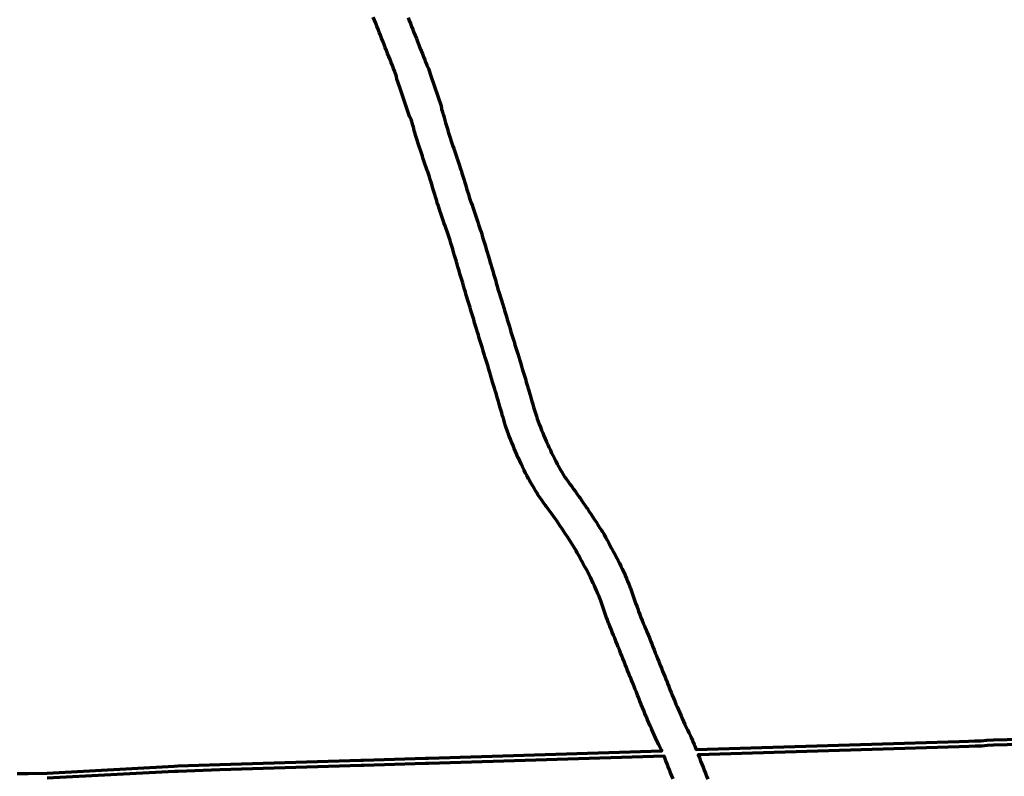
# Model space of a CAD drawing. Header units: metres. Extents: x 98902 to 136161, y 449037 to 499677.
# Tile 29 of 200: x 108421 to 110256, y 487359 to 488768. Entities that reach past the tile are written whole.
import ezdxf

# ---------------------------------------------------------------- set-up
doc = ezdxf.new("R2010")
doc.units = ezdxf.units.M
doc.layers.add('B-WE-OG-INFO_EIS VOORZORGSMAATREGEL-GV', color=7, linetype='Continuous', lineweight=70, true_color=0xfa194b)

msp = doc.modelspace()

# ---------------------------------------------------------------- linework, layer by layer
at = {"layer": 'B-WE-OG-INFO_EIS VOORZORGSMAATREGEL-GV', "flags": 128}
for points in [[(108416.1, 487364), (108428.5, 487364), (108428.5, 487364), (108428.6, 487364), (108429.9, 487363.9), (108430.5, 487364), (108431, 487364), (108431.2, 487364), (108431.3, 487364), (108431.5, 487364.1), (108432.8, 487363.9), (108433.5, 487364.1), (108433.8, 487364), (108434, 487364.1), (108435, 487364), (108435.5, 487364.1), (108436.4, 487364), (108436.9, 487364.1), (108472, 487365.1), (108708.9, 487377.8), (108715.8, 487378.2), (108793.8, 487380.8), (109056.8, 487389), (109061.8, 487389.2), (109176.9, 487392.8), (109183, 487393), (109617.4, 487406.6), (109616.6, 487408.2), (109614, 487413.6), (109611.3, 487419), (109611.3, 487419), (109608.7, 487424.5), (109608.6, 487424.9), (109608.4, 487425.2), (109605.9, 487430.7), (109605.8, 487430.8), (109605.8, 487430.8), (109603.3, 487436.3), (109600.8, 487441.9), (109598.4, 487447.4), (109598.3, 487447.5), (109598.2, 487447.7), (109595.8, 487453.2), (109595.8, 487453.2), (109595.8, 487453.2), (109593.4, 487458.8), (109591, 487464.3), (109591, 487464.3), (109588.6, 487469.9), (109588.5, 487470.1), (109588.4, 487470.3), (109586, 487475.9), (109586, 487475.9), (109583.7, 487481.5), (109581.4, 487487.1), (109581.4, 487487.2), (109581.3, 487487.3), (109579, 487492.9), (109579, 487493.2), (109578.8, 487493.4), (109576.7, 487499.1), (109576.7, 487499.1), (109574.5, 487504.7), (109574.5, 487504.7), (109572.4, 487510.2), (109570.2, 487515.6), (109568, 487520.9), (109565.7, 487526.5), (109565.7, 487526.5), (109563.4, 487532.1), (109563.4, 487532.1), (109563.4, 487532.2), (109561.1, 487537.8), (109561.1, 487537.8), (109561.1, 487537.8), (109558.8, 487543.4), (109558.8, 487543.5), (109558.7, 487543.6), (109558.2, 487545), (109558.2, 487545), (109558.1, 487545.1), (109555.9, 487550.5), (109553.8, 487556), (109553.8, 487556), (109553.8, 487556.1), (109551.6, 487561.6), (109551.6, 487561.6), (109551.6, 487561.6), (109549.4, 487567.1), (109547.2, 487572.6), (109547.2, 487572.6), (109545, 487578.1), (109545, 487578.1), (109542.9, 487583.4), (109542.9, 487583.4), (109540.7, 487588.8), (109538.5, 487594.3), (109538.5, 487594.3), (109536.3, 487599.7), (109534.1, 487605.1), (109531.9, 487610.5), (109529.7, 487615.9), (109529.7, 487615.9), (109527.4, 487621.4), (109527.4, 487621.5), (109527.3, 487621.6), (109525.1, 487627.1), (109525.1, 487627.2), (109525, 487627.3), (109522.8, 487632.8), (109520.6, 487638.3), (109520.6, 487638.3), (109518.5, 487643.8), (109518.4, 487644.1), (109518.3, 487644.3), (109516.2, 487649.9), (109516.1, 487650.2), (109516, 487650.4), (109514, 487656), (109512.1, 487661.6), (109510.1, 487667.1), (109510.1, 487667.2), (109508.2, 487672.7), (109508.2, 487672.7), (109506.2, 487678.3), (109504.2, 487683.9), (109502.4, 487689), (109500.7, 487693.6), (109498.5, 487698.5), (109498.5, 487698.5), (109496.2, 487704), (109494, 487709.2), (109491.9, 487713.9), (109489.5, 487718.8), (109486.9, 487724.1), (109484.4, 487729.5), (109482, 487734.4), (109479.6, 487739), (109476.8, 487744), (109476.8, 487744), (109474, 487749.2), (109471.2, 487754.4), (109471.2, 487754.4), (109468.4, 487759.6), (109468.4, 487759.7), (109468.3, 487759.8), (109465.6, 487765), (109465.6, 487765), (109465.6, 487765), (109462.8, 487770.2), (109460, 487775.3), (109457.7, 487779.7), (109455, 487784), (109455, 487784), (109455, 487784), (109454.4, 487785), (109451.3, 487789.8), (109451.3, 487789.8), (109448, 487794.8), (109444.7, 487799.9), (109444.7, 487799.9), (109441.4, 487804.9), (109438.2, 487809.8), (109434.9, 487814.8), (109431.6, 487819.9), (109431.6, 487819.9), (109428.3, 487824.7), (109425, 487829.6), (109421.6, 487834.6), (109421.6, 487834.6), (109418.2, 487839.5), (109418.2, 487839.5), (109415.2, 487843.9), (109412, 487848.3), (109408.4, 487853.1), (109408.4, 487853.1), (109404.7, 487858), (109404.7, 487858), (109404.7, 487858), (109401.1, 487862.8), (109400.9, 487863.2), (109400.6, 487863.5), (109397.1, 487868.5), (109393.7, 487873.4), (109390.2, 487878.3), (109390.2, 487878.3), (109390.2, 487878.4), (109386.7, 487883.3), (109386.3, 487884.2), (109385.6, 487885), (109382.5, 487890.2), (109379.3, 487895.4), (109376.2, 487900.5), (109373.1, 487905.7), (109372.8, 487906.5), (109372.3, 487907.1), (109369.4, 487912.4), (109369.4, 487912.7), (109369.2, 487912.9), (109366.4, 487918.3), (109363.7, 487923.7), (109361, 487929.1), (109360.9, 487929.3), (109360.7, 487929.5), (109358.1, 487935), (109358, 487935.3), (109357.8, 487935.6), (109355.3, 487941), (109352.7, 487946.5), (109352.7, 487946.5), (109350.2, 487952), (109350.2, 487952.2), (109350.1, 487952.3), (109347.6, 487957.9), (109347.5, 487958.1), (109347.4, 487958.3), (109345, 487963.8), (109342.6, 487969.4), (109340.3, 487975), (109340.3, 487975), (109340.2, 487975.1), (109337.9, 487980.7), (109337.8, 487981), (109337.6, 487981.3), (109335.4, 487986.9), (109333.2, 487992.6), (109333.2, 487992.6), (109330.9, 487998.2), (109330.9, 487998.7), (109330.6, 487999.1), (109328.6, 488004.8), (109328.5, 488005.4), (109328.1, 488006), (109326.4, 488011.8), (109324.6, 488017.6), (109322.8, 488023.4), (109322.8, 488023.4), (109322.8, 488023.5), (109321, 488029.3), (109321, 488029.5), (109320.9, 488029.7), (109319.2, 488035.5), (109319.2, 488035.5), (109317.6, 488041.4), (109315.9, 488047.2), (109315.9, 488047.2), (109314.3, 488052.8), (109312.6, 488058.5), (109312.6, 488058.5), (109310.9, 488064.3), (109309.2, 488070.1), (109309.2, 488070.1), (109307.5, 488075.7), (109307.5, 488075.7), (109305.7, 488081.5), (109305.7, 488081.5), (109304, 488087.3), (109302.2, 488093), (109302.2, 488093.1), (109302.2, 488093.1), (109300.5, 488098.8), (109300.5, 488099), (109300.4, 488099.1), (109298.7, 488104.9), (109297, 488110.7), (109297, 488110.7), (109295.3, 488116.5), (109295.3, 488116.5), (109293.7, 488122), (109292, 488127.5), (109290.2, 488133.3), (109288.4, 488139), (109288.4, 488139.1), (109288.4, 488139.1), (109286.6, 488144.8), (109286.6, 488144.9), (109286.5, 488144.9), (109284.7, 488150.7), (109284.7, 488150.7), (109284.3, 488152.1), (109282.6, 488157.8), (109280.8, 488163.5), (109279.1, 488169.2), (109277.3, 488174.9), (109275.6, 488180.6), (109273.8, 488186.2), (109273.8, 488186.3), (109273.8, 488186.3), (109272.1, 488192), (109272, 488192.1), (109272, 488192.3), (109270.3, 488198), (109268.6, 488203.7), (109266.9, 488209.4), (109266.9, 488209.4), (109265.3, 488215), (109263.6, 488220.5), (109263.6, 488220.5), (109261.9, 488226.1), (109260.1, 488231.8), (109258.4, 488237.3), (109258.4, 488237.4), (109256.6, 488243), (109256.6, 488243), (109254.8, 488248.7), (109254.8, 488249.1), (109254.6, 488249.6), (109253, 488255.1), (109251.4, 488260.7), (109249.8, 488266.2), (109249.8, 488266.3), (109249.7, 488266.3), (109248.1, 488272), (109246.4, 488277.7), (109244.7, 488283.5), (109244.7, 488283.5), (109243, 488289.1), (109243, 488289.1), (109241.4, 488294.8), (109241.3, 488294.8), (109239.7, 488300.4), (109239.7, 488300.4), (109238, 488306.1), (109236.3, 488311.8), (109236.3, 488311.8), (109236.3, 488311.9), (109234.6, 488317.6), (109232.9, 488323.3), (109232.9, 488323.3), (109231.2, 488329), (109231.2, 488329), (109231.2, 488329), (109229.5, 488334.7), (109229.5, 488334.7), (109229.5, 488334.7), (109227.8, 488340.4), (109227.8, 488340.4), (109226.1, 488346.1), (109224.5, 488351.6), (109222.9, 488356.8), (109221.1, 488362.1), (109219.2, 488367.7), (109217.3, 488373.3), (109215.5, 488378.7), (109213.5, 488384.2), (109213.5, 488384.3), (109213.5, 488384.3), (109211.6, 488389.9), (109211.5, 488390.2), (109211.4, 488390.4), (109209.5, 488396), (109207.8, 488401.4), (109205.9, 488406.7), (109203.9, 488412.2), (109203.9, 488412.4), (109203.8, 488412.6), (109201.9, 488418.2), (109201.9, 488418.4), (109201.8, 488418.6), (109199.9, 488424.3), (109199.9, 488424.4), (109199.8, 488424.6), (109198, 488430.2), (109198, 488430.3), (109198, 488430.3), (109196.3, 488435.9), (109196.2, 488436.2), (109196.1, 488436.4), (109194.4, 488442.1), (109194.4, 488442.2), (109194.4, 488442.2), (109192.8, 488447.8), (109191.1, 488453.3), (109189.4, 488459), (109189.4, 488459), (109187.6, 488464.7), (109187.6, 488464.9), (109187.5, 488465.1), (109186, 488470.2), (109184.4, 488475.2), (109182.5, 488480.6), (109182.5, 488480.6), (109180.6, 488486.2), (109180.5, 488486.6), (109180.4, 488486.9), (109178.6, 488492.4), (109176.8, 488497.6), (109174.9, 488503.2), (109173, 488508.8), (109173, 488508.8), (109171.5, 488513.3), (109171.4, 488513.4), (109171.4, 488513.5), (109169.5, 488519.2), (109169.5, 488519.3), (109169.4, 488519.4), (109167.6, 488525.1), (109166.1, 488529.6), (109164.3, 488535.3), (109164.3, 488535.4), (109164.2, 488535.5), (109162.4, 488541.1), (109162.4, 488541.3), (109162.3, 488541.4), (109160.6, 488547.1), (109158.8, 488552.8), (109157.1, 488558.5), (109157.1, 488558.8), (109156.9, 488559.2), (109155.3, 488564.9), (109155.3, 488565.3), (109155.1, 488565.8), (109153.7, 488571.3), (109152.5, 488575.9), (109151.6, 488578.6), (109151.6, 488578.6), (109150.4, 488582.1), (109149.9, 488583.4), (109147.9, 488586.8), (109147.8, 488587.3), (109147.5, 488587.7), (109129.3, 488641.8), (109129.3, 488641.8), (109124, 488657.3), (109124, 488657.6), (109123.4, 488661.4), (109123.2, 488662.4), (109122, 488665.6), (109120.7, 488669), (109120.7, 488669), (109119.8, 488671.2), (109119.8, 488671.2), (109117.6, 488676.8), (109115.4, 488682.5), (109113.2, 488688.1), (109111, 488693.8), (109108.7, 488699.4), (109108.7, 488699.4), (109106.5, 488705.1), (109104.3, 488710.7), (109102.1, 488716.4), (109099.9, 488722), (109097.7, 488727.7), (109095.4, 488733.4), (109093.2, 488739), (109091, 488744.7), (109088.8, 488750.3), (109086.6, 488756), (109084.4, 488761.6), (109084.4, 488761.6), (109082.2, 488767.3), (109082.1, 488767.3), (109079.9, 488772.9)], [(109144.7, 488772.2), (109146.9, 488766.6), (109149.1, 488760.9), (109149.1, 488760.9), (109151.3, 488755.3), (109153.5, 488749.6), (109155.7, 488743.9), (109158, 488738.3), (109160.2, 488732.6), (109162.4, 488727), (109162.4, 488727), (109164.6, 488721.3), (109166.8, 488715.7), (109169, 488710), (109171.3, 488704.4), (109173.5, 488698.7), (109175.7, 488693), (109176.5, 488690.9), (109176.5, 488690.9), (109177.9, 488687.3), (109178, 488687), (109178.1, 488686.8), (109179.5, 488683.1), (109180.6, 488680.7), (109182.2, 488678), (109182.3, 488677.5), (109182.5, 488677.1), (109187.8, 488661.6), (109187.8, 488661.6), (109187.8, 488661.6), (109206.1, 488607.5), (109206.1, 488607.1), (109206.8, 488602.8), (109207.2, 488601.4), (109208.4, 488597.9), (109208.4, 488597.8), (109208.4, 488597.8), (109209.7, 488594), (109209.8, 488593.1), (109210.2, 488592.2), (109211.8, 488586.4), (109211.8, 488586.2), (109211.9, 488586), (109213.2, 488580.6), (109214.6, 488575.7), (109216.2, 488570.4), (109218, 488564.7), (109219.6, 488559.2), (109221.4, 488553.7), (109223.2, 488548.1), (109224.6, 488543.6), (109224.6, 488543.6), (109226.4, 488538.1), (109228.3, 488532.6), (109229.7, 488528.3), (109231.7, 488522.7), (109233.6, 488517.1), (109233.6, 488516.9), (109233.7, 488516.8), (109235.6, 488511.1), (109235.6, 488511), (109235.7, 488510.8), (109237.4, 488505.5), (109239.2, 488500.2), (109241.2, 488494.6), (109241.2, 488494.4), (109241.3, 488494.2), (109243.2, 488488.5), (109243.3, 488487.9), (109243.5, 488487.5), (109245.1, 488481.9), (109246.8, 488476.4), (109246.8, 488476.4), (109248.5, 488470.7), (109250.2, 488465), (109250.2, 488464.9), (109250.3, 488464.8), (109252, 488459.1), (109252, 488459.1), (109253.6, 488453.6), (109255.3, 488448.2), (109255.3, 488448.2), (109257, 488442.7), (109258.7, 488437.4), (109260.6, 488432.1), (109262.5, 488426.7), (109262.5, 488426.7), (109262.5, 488426.6), (109264.5, 488421), (109264.5, 488420.7), (109264.7, 488420.5), (109266.5, 488414.8), (109268.3, 488409.4), (109270.2, 488404.1), (109270.2, 488404.1), (109272.1, 488398.5), (109272.2, 488398.3), (109272.2, 488398.2), (109274.1, 488392.6), (109274.1, 488392.5), (109274.2, 488392.5), (109276.1, 488386.8), (109278, 488381.2), (109278, 488381.2), (109279.9, 488375.5), (109279.9, 488375.2), (109280.1, 488374.9), (109281.8, 488369.2), (109281.8, 488369), (109281.9, 488368.8), (109283.6, 488363.1), (109285.3, 488357.4), (109287, 488351.7), (109287, 488351.7), (109288.7, 488346.1), (109288.7, 488346.1), (109290.4, 488340.4), (109290.4, 488340.4), (109292.1, 488334.7), (109293.8, 488329), (109293.8, 488329), (109295.5, 488323.3), (109295.5, 488323.3), (109295.5, 488323.3), (109297.2, 488317.6), (109297.2, 488317.6), (109297.2, 488317.5), (109298.9, 488311.8), (109298.9, 488311.8), (109300.6, 488306.1), (109300.6, 488306.1), (109300.6, 488306.1), (109302.3, 488300.4), (109302.3, 488300.4), (109302.3, 488300.4), (109303.9, 488294.7), (109303.9, 488294.7), (109305.6, 488289), (109307.3, 488283.3), (109309, 488277.7), (109309, 488277.5), (109309.1, 488277.4), (109310.7, 488271.7), (109310.7, 488271.6), (109310.7, 488271.5), (109312.2, 488266.2), (109313.9, 488261), (109313.9, 488261), (109313.9, 488260.9), (109315.7, 488255.3), (109315.7, 488255.2), (109315.7, 488255.1), (109317.4, 488249.5), (109317.4, 488249.5), (109319.2, 488243.8), (109320.9, 488238.1), (109321, 488238.1), (109321, 488238), (109322.7, 488232.3), (109322.7, 488232.2), (109322.8, 488232.1), (109324.5, 488226.3), (109326.2, 488220.6), (109327.8, 488214.9), (109329.5, 488209.4), (109331.2, 488203.9), (109331.2, 488203.9), (109332.9, 488198.2), (109334.7, 488192.5), (109336.4, 488186.8), (109338.2, 488181.2), (109339.9, 488175.5), (109341.7, 488169.8), (109341.7, 488169.8), (109342.1, 488168.4), (109343.8, 488162.7), (109343.8, 488162.7), (109345.6, 488157), (109345.6, 488157), (109347.4, 488151.2), (109347.4, 488151.2), (109349.2, 488145.4), (109351, 488139.7), (109351.1, 488139.4), (109351.2, 488139.2), (109352.9, 488133.4), (109352.9, 488133.4), (109352.9, 488133.3), (109354.6, 488127.6), (109354.6, 488127.6), (109356.3, 488121.8), (109358, 488116.1), (109359.7, 488110.4), (109359.7, 488110.4), (109361.4, 488104.6), (109363.2, 488098.9), (109363.2, 488098.9), (109364.9, 488093.1), (109364.9, 488093), (109365, 488092.9), (109366.7, 488087.1), (109366.7, 488087.1), (109366.7, 488087.1), (109368.4, 488081.3), (109370.1, 488075.5), (109370.1, 488075.5), (109371.8, 488069.7), (109371.9, 488069.6), (109371.9, 488069.5), (109373.6, 488063.7), (109373.6, 488063.7), (109373.6, 488063.6), (109375.2, 488057.8), (109376.9, 488052), (109376.9, 488052), (109378.5, 488046.4), (109380.1, 488041), (109381.9, 488035.3), (109381.9, 488035.3), (109383.7, 488029.5), (109385.3, 488024.4), (109386.9, 488019.8), (109389, 488014.6), (109391.2, 488009), (109391.2, 488009), (109393.3, 488003.7), (109395.5, 487998.4), (109395.5, 487998.4), (109397.8, 487993), (109400.2, 487987.5), (109402.5, 487982.1), (109404.8, 487977), (109407.2, 487971.7), (109407.2, 487971.7), (109409.8, 487966.2), (109409.8, 487966.2), (109412.1, 487961), (109414.5, 487956.1), (109417.2, 487950.9), (109417.2, 487950.9), (109419.9, 487945.5), (109422.5, 487940.4), (109424.8, 487936.1), (109427.6, 487931.6), (109430.7, 487926.4), (109433.8, 487921.2), (109433.8, 487921.2), (109436.4, 487916.9), (109439.3, 487912.9), (109439.3, 487912.9), (109442.7, 487907.9), (109446.2, 487903), (109449.5, 487898.4), (109452.8, 487893.9), (109452.8, 487893.9), (109456.4, 487889.1), (109460, 487884.2), (109463.7, 487879.4), (109463.9, 487878.8), (109464.4, 487878.4), (109467.8, 487873.4), (109467.8, 487873.4), (109467.8, 487873.3), (109471.2, 487868.3), (109474.6, 487863.3), (109478, 487858.3), (109478.1, 487858.2), (109478.2, 487858), (109481.6, 487853), (109481.6, 487853), (109481.6, 487853), (109484.9, 487847.9), (109488.3, 487842.9), (109488.3, 487842.9), (109488.3, 487842.8), (109491.6, 487837.8), (109491.7, 487837.7), (109491.7, 487837.6), (109495, 487832.6), (109495, 487832.6), (109498.3, 487827.5), (109498.3, 487827.5), (109501.6, 487822.4), (109501.6, 487822.4), (109501.6, 487822.4), (109504.9, 487817.4), (109505, 487817), (109505.3, 487816.8), (109506.1, 487815.5), (109506.1, 487815.5), (109509.2, 487810.5), (109509.4, 487809.7), (109510, 487809), (109512.8, 487803.8), (109512.8, 487803.7), (109512.9, 487803.7), (109515.7, 487798.4), (109518.5, 487793.2), (109518.5, 487793.2), (109521.2, 487788.1), (109524, 487783), (109526.8, 487777.8), (109529.6, 487772.6), (109532.4, 487767.4), (109532.5, 487767.2), (109532.6, 487767), (109535.4, 487761.8), (109535.5, 487761.3), (109535.8, 487760.9), (109538.4, 487755.6), (109540.9, 487750.3), (109543.5, 487745), (109543.5, 487745), (109546.1, 487739.7), (109546.2, 487739.2), (109546.5, 487738.8), (109548.9, 487733.4), (109549, 487733.2), (109549.1, 487733), (109551.4, 487727.6), (109553.7, 487722.1), (109556, 487716.7), (109556.2, 487716.1), (109556.4, 487715.7), (109558.6, 487710.2), (109558.7, 487709.7), (109558.9, 487709.3), (109560.8, 487703.8), (109562.8, 487698.2), (109564.8, 487692.6), (109564.8, 487692.6), (109564.8, 487692.6), (109566.7, 487687), (109566.7, 487687), (109566.7, 487687), (109568.7, 487681.4), (109570.6, 487675.9), (109570.6, 487675.9), (109572.5, 487670.6), (109574.3, 487665.6), (109576.4, 487660.4), (109576.4, 487660.4), (109578.6, 487654.9), (109580.8, 487649.4), (109580.8, 487649.4), (109582.9, 487644.2), (109585.1, 487638.9), (109587.3, 487633.4), (109587.4, 487633.4), (109589.6, 487628), (109589.6, 487627.9), (109589.7, 487627.8), (109591.9, 487622.3), (109591.9, 487622.3), (109591.9, 487622.2), (109594.2, 487616.8), (109596.4, 487611.3), (109598.6, 487605.8), (109598.6, 487605.8), (109598.6, 487605.7), (109600.8, 487600.2), (109600.8, 487600.2), (109600.8, 487600.1), (109603, 487594.6), (109605.2, 487589.1), (109607.4, 487583.7), (109607.4, 487583.6), (109609.5, 487578.2), (109609.5, 487578.2), (109611.7, 487572.7), (109613.9, 487567.2), (109613.9, 487567.2), (109614.4, 487566), (109616.6, 487560.6), (109616.6, 487560.6), (109618.9, 487555), (109621.2, 487549.4), (109621.2, 487549.4), (109623.5, 487543.8), (109625.8, 487538.2), (109625.8, 487538), (109626, 487537.8), (109628.2, 487532.2), (109628.2, 487532.1), (109628.3, 487532), (109630.5, 487526.3), (109630.5, 487526.3), (109632.6, 487520.7), (109632.6, 487520.7), (109634.7, 487515.3), (109636.8, 487510), (109639.1, 487504.5), (109639.1, 487504.5), (109641.5, 487499), (109643.7, 487493.6), (109646, 487488.3), (109646, 487488.3), (109648.4, 487482.7), (109650.8, 487477.2), (109650.8, 487477.2), (109653.2, 487471.8), (109655.6, 487466.4), (109658.1, 487460.9), (109660.5, 487455.5), (109660.5, 487455.5), (109662.8, 487450.4), (109665.3, 487445.3), (109665.3, 487445.3), (109667.9, 487439.8), (109667.9, 487439.8), (109670.6, 487434.4), (109671.9, 487431.7), (109672, 487431.3), (109672.2, 487431), (109674.7, 487425.5), (109674.9, 487424.7), (109675.4, 487424), (109677.6, 487418.4), (109677.6, 487418.4), (109678.7, 487415.6), (109680.9, 487409.9), (109681.4, 487408.6), (110171.3, 487424), (110188.9, 487424.5), (110200.9, 487424.9), (110200.9, 487424.9), (110200.9, 487424.9), (110212.7, 487425.3), (110223.3, 487426.5), (110235.2, 487426.8), (110694.8, 487438)], [(110695, 487428), (110235.4, 487416.8), (110223.7, 487416.5), (110213.3, 487415.3), (110201.2, 487414.9), (110201.2, 487414.9), (110189.2, 487414.5), (110171.6, 487414), (109685.3, 487398.7), (109685.3, 487398.7), (109685.3, 487398.7), (109687.5, 487393.1), (109689.7, 487387.4), (109692, 487381.8), (109692, 487381.7), (109692, 487381.7), (109694.2, 487376.1), (109694.2, 487376.1), (109696.4, 487370.4), (109696.4, 487370.4), (109698.6, 487364.8), (109700.8, 487359.1), (109703, 487353.5)], [(109638.3, 487354.3), (109636.1, 487359.9), (109633.9, 487365.5), (109633.9, 487365.5), (109631.7, 487371.1), (109629.5, 487376.7), (109629.5, 487376.7), (109627.3, 487382.4), (109625.1, 487388), (109622.8, 487393.6), (109622.8, 487393.6), (109621.7, 487396.5), (109621.7, 487396.5), (109621.6, 487396.7), (109183.3, 487383), (109177.2, 487382.8), (109062.1, 487379.2), (109057.1, 487379), (108794.1, 487370.8), (108716.4, 487368.2), (108709.5, 487367.8), (108709.5, 487367.8), (108709.5, 487367.8), (108472.5, 487355.2)]]:
    msp.add_lwpolyline(points, dxfattribs=at)

doc.saveas('drawing.dxf')
